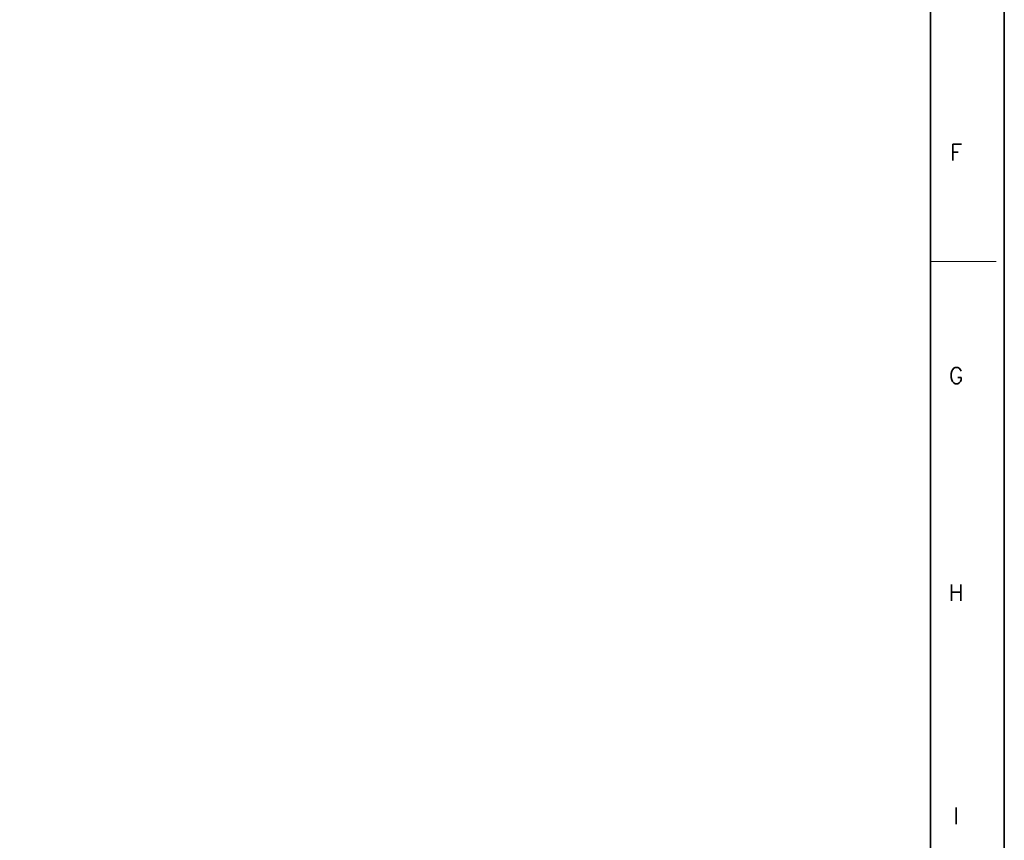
# Model space of a CAD drawing. Header units: millimetres. Extents: x 4497 to 11741, y 5958 to 12619.
# Tile 236 of 256: x 4834 to 4940, y 10712 to 10800. Entities that reach past the tile are written whole.
import ezdxf
from ezdxf.enums import TextEntityAlignment as Align

# ---------------------------------------------------------------- set-up
doc = ezdxf.new("R2010")
doc.units = ezdxf.units.MM
doc.header["$LTSCALE"] = 0.8
doc.layers.get('0').update_dxf_attribs({"linetype": 'CONTINUOUS', "lineweight": 0})
doc.styles.get("Standard").update_dxf_attribs({"font": 'romans.shx', "width": 0.8, "oblique": 5, "bigfont": 'whgtxt.shx'})

msp = doc.modelspace()

# ---------------------------------------------------------------- linework, layer by layer
at = {"color": 7, "linetype": 'Continuous', "lineweight": 35}
msp.add_line((4931.827, 10632.799), (4931.827, 10914.584), dxfattribs=at)
at = {"color": 7, "linetype": 'Continuous'}
msp.add_line((4931.827, 10773.691), (4938.863, 10773.691), dxfattribs=at)
at = {"color": 7, "linetype": 'Continuous', "lineweight": 35}
msp.add_lwpolyline([(4519.723, 10922.191), (4519.723, 10625.191), (4939.723, 10625.191), (4939.723, 10922.191)], close=True, dxfattribs=at)

# ---------------------------------------------------------------- texts
at = {"color": 7, "linetype": 'Continuous', "width": 0.933333}
for s, p in [('F', (4934.555, 10785.387)), ('G', (4934.555, 10761.481)), ('H', (4934.555, 10738.218)), ('I', (4934.555, 10714.312))]:
    msp.add_text(s, height=1.759, dxfattribs=at).set_placement(p, align=Align.MIDDLE_CENTER)

doc.saveas('drawing.dxf')
